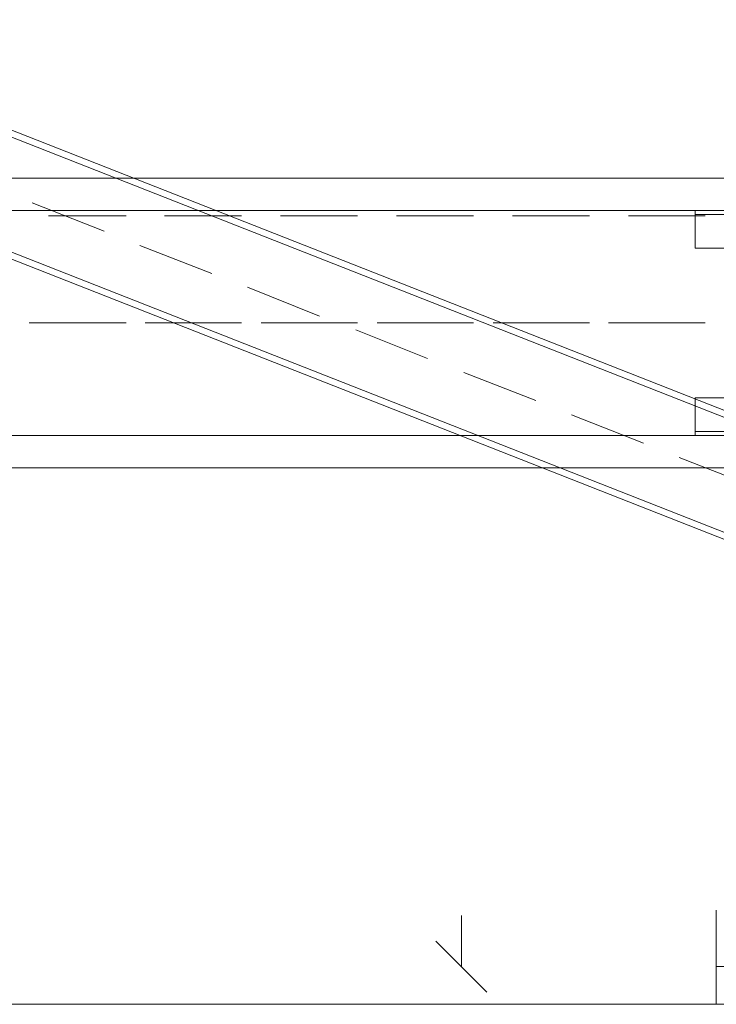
# Model space of a CAD drawing. Header units: millimetres. Extents: x 204754 to 495640, y -178579 to -98814.
# Tile 36 of 179: x 219765 to 220414, y -125988 to -125070. Entities that reach past the tile are written whole.
import ezdxf

# ---------------------------------------------------------------- set-up
doc = ezdxf.new("R2010")
doc.units = ezdxf.units.MM
doc.header["$MEASUREMENT"] = 0
doc.layers.get('0').update_dxf_attribs({"color": 252, "lineweight": 5})
doc.layers.add('Nowe_820-G Rysunki Obrazki_Nr_pióra__161', color=252, linetype='Continuous', lineweight=5)

# ---------------------------------------------------------------- blocks, each defined once
blk = doc.blocks.new('podkład 20251118')
at = {"color": 252, "linetype": 'Continuous', "lineweight": 5}
for p, q in [((220176.12, -125953.04), (220176.12, -125905.54)), ((220152.37, -125929.29), (220199.87, -125976.79))]:
    blk.add_line(p, q, dxfattribs=at)
at = {"layer": 'Nowe_820-G Rysunki Obrazki_Nr_pióra__161', "color": 252, "linetype": 'Continuous', "lineweight": 5}
for p, q in [((219493.41, -125076.23), (220665.04, -125537.34)), ((220667.6, -125531.58), (219495.33, -125070.48)), ((219456.96, -125168.97), (220628.59, -125630.07)), ((219454.4, -125174.72), (220626.67, -125635.83)), ((219503, -125218.21), (220513.47, -125218.21)), ((219776.09, -125241.23), (219843.24, -125267.46)), ((219482.54, -125248.27), (220604.28, -125248.27)), ((220393.88, -125248.27), (220393.88, -125283.44)), ((220604.28, -125252.11), (220393.88, -125252.11)), ((219791.43, -125253.39), (219863.7, -125253.39)), ((219899.52, -125253.39), (219971.14, -125253.39)), ((220007.6, -125253.39), (220079.23, -125253.39)), ((220115.68, -125253.39), (220187.31, -125253.39)), ((220223.76, -125253.39), (220295.39, -125253.39)), ((220331.84, -125253.39), (220403.47, -125253.39)), ((219876.49, -125280.89), (219943.64, -125307.11)), ((220393.88, -125283.44), (220543.53, -125283.44)), ((219976.9, -125319.9), (220044.05, -125346.76)), ((219773.53, -125353.15), (219845.16, -125353.15)), ((219791.43, -125353.15), (219863.7, -125353.15)), ((219881.61, -125353.15), (219953.24, -125353.15)), ((219899.52, -125353.15), (219971.14, -125353.15)), ((219989.69, -125353.15), (220061.32, -125353.15)), ((220007.6, -125353.15), (220079.23, -125353.15)), ((220077.95, -125359.55), (220144.46, -125386.41)), ((220097.77, -125353.15), (220169.4, -125353.15)), ((220115.68, -125353.15), (220187.31, -125353.15)), ((220205.85, -125353.15), (220277.48, -125353.15)), ((220223.76, -125353.15), (220295.39, -125353.15)), ((220313.3, -125353.15), (220385.56, -125353.15)), ((220331.84, -125353.15), (220403.47, -125353.15)), ((220178.35, -125399.2), (220245.5, -125425.42)), ((220543.53, -125422.86), (220393.88, -125422.86)), ((220393.88, -125458.04), (220393.88, -125422.86)), ((220278.76, -125438.85), (220345.91, -125465.07)), ((219482.54, -125458.04), (220604.28, -125458.04)), ((220393.88, -125454.2), (220604.28, -125454.2)), ((220379.17, -125478.5), (220446.32, -125504.72)), ((219503, -125488.1), (220583.82, -125488.1)), ((220413.7, -125953.04), (220413.7, -125900.6)), ((220618.35, -125953.04), (220413.7, -125953.04)), ((220413.7, -125953.04), (220413.7, -125988.21)), ((219468.47, -125988.21), (220901.03, -125988.21))]:
    blk.add_line(p, q, dxfattribs=at)

msp = doc.modelspace()

# ---------------------------------------------------------------- block references
msp.add_blockref('podkład 20251118', (0, 0))

doc.saveas('drawing.dxf')
